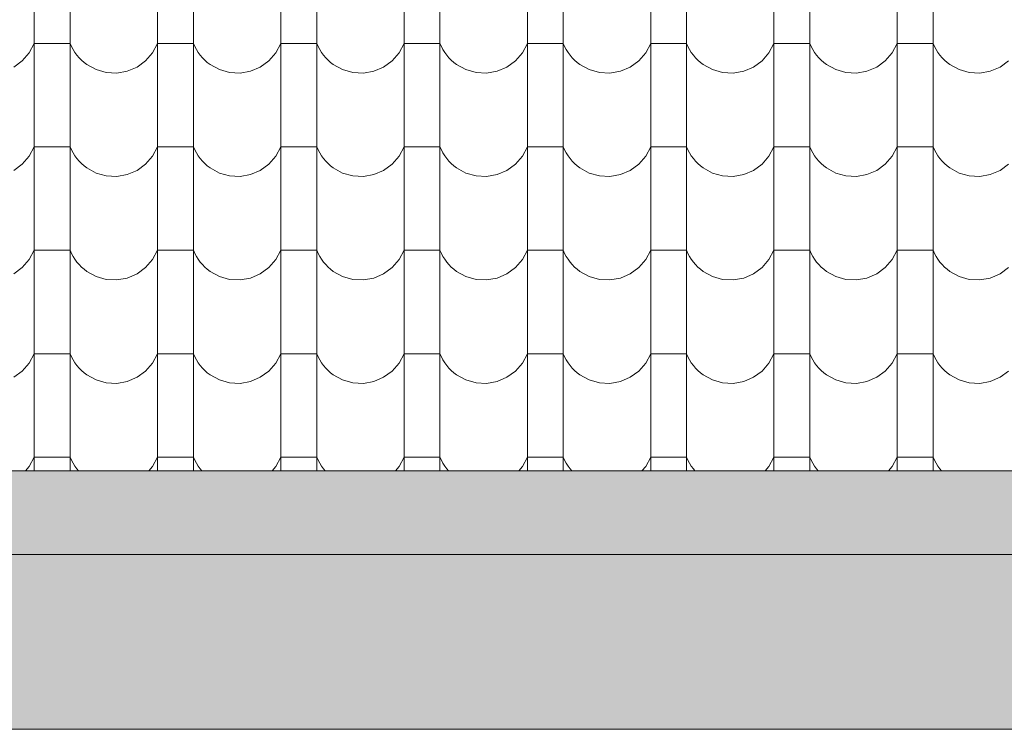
# Model space of a CAD drawing. Header units: millimetres. Extents: x -68772 to 137055, y -73300 to 19650.
# Tile 193 of 212: x 84456 to 86170, y -39255 to -38019. Entities that reach past the tile are written whole.
import ezdxf

# ---------------------------------------------------------------- set-up
doc = ezdxf.new("R2010")
doc.units = ezdxf.units.MM
doc.header["$MEASUREMENT"] = 0
doc.linetypes.add('Przerywana', pattern=[480, 240, -240])
for name, color, linetype, lineweight in [('Nowe_440-K Belki_Nr_pióra__1', 7, 'Continuous', 18), ('Nowe_810-G Ogólne_Nr_pióra__1', 7, 'Continuous', 18), ('Nowe_810-G Ogólne_Nr_pióra__22', 22, 'Continuous', 18), ('Nowe_810-G Ogólne_Nr_pióra__26', 13, 'Continuous', 18)]:
    doc.layers.add(name, color=color, linetype=linetype, lineweight=lineweight)

# ---------------------------------------------------------------- blocks, each defined once
blk = doc.blocks.new('*X46')
at = {"layer": 'Nowe_810-G Ogólne_Nr_pióra__26', "color": 13, "linetype": 'Continuous', "lineweight": 18}
for p, q in [((84481.8, -37990.5), (84481.8, -38170.6)), ((84544.2, -37990.5), (84544.2, -38170.6)), ((84696.3, -37990.5), (84696.3, -38170.6)), ((84758.7, -37990.5), (84758.7, -38170.6)), ((84910.8, -37990.5), (84910.8, -38170.6)), ((84973.2, -37990.5), (84973.2, -38170.6)), ((85125.3, -37990.5), (85125.3, -38170.6)), ((85187.7, -37990.5), (85187.7, -38170.6)), ((85339.8, -37990.5), (85339.8, -38170.6)), ((85402.2, -37990.5), (85402.2, -38170.6)), ((85554.3, -37990.5), (85554.3, -38170.6)), ((85616.7, -37990.5), (85616.7, -38170.6)), ((85768.8, -37990.5), (85768.8, -38170.6)), ((85831.2, -37990.5), (85831.2, -38170.6)), ((85983.3, -37990.5), (85983.3, -38170.6)), ((86045.7, -37990.5), (86045.7, -38170.6)), ((84473.1, -38077.1), (84481.8, -38060.8)), ((84513, -38060.8), (84481.8, -38060.8)), ((84544.2, -38060.8), (84513, -38060.8)), ((84544.2, -38060.8), (84546.6, -38066.2)), ((84687.6, -38077.1), (84696.3, -38060.8)), ((84727.5, -38060.8), (84696.3, -38060.8)), ((84758.7, -38060.8), (84727.5, -38060.8)), ((84758.7, -38060.8), (84761.1, -38066.2)), ((84902.1, -38077.1), (84910.8, -38060.8)), ((84942, -38060.8), (84910.8, -38060.8)), ((84973.2, -38060.8), (84942, -38060.8)), ((84973.2, -38060.8), (84975.6, -38066.2)), ((85116.6, -38077.1), (85125.3, -38060.8)), ((85156.5, -38060.8), (85125.3, -38060.8)), ((85187.7, -38060.8), (85156.5, -38060.8)), ((85187.7, -38060.8), (85190.1, -38066.2)), ((85331.1, -38077.1), (85339.8, -38060.8)), ((85371, -38060.8), (85339.8, -38060.8)), ((85402.2, -38060.8), (85371, -38060.8)), ((85402.2, -38060.8), (85404.6, -38066.2)), ((85545.6, -38077.1), (85554.3, -38060.8)), ((85585.5, -38060.8), (85554.3, -38060.8)), ((85616.7, -38060.8), (85585.5, -38060.8)), ((85616.7, -38060.8), (85619.1, -38066.2)), ((85760.1, -38077.1), (85768.8, -38060.8)), ((85800, -38060.8), (85768.8, -38060.8)), ((85831.2, -38060.8), (85800, -38060.8)), ((85831.2, -38060.8), (85833.6, -38066.2)), ((85974.6, -38077.1), (85983.3, -38060.8)), ((86014.5, -38060.8), (85983.3, -38060.8)), ((86045.7, -38060.8), (86014.5, -38060.8)), ((86045.7, -38060.8), (86048.1, -38066.2)), ((84461, -38091), (84473.1, -38077.1)), ((84546.6, -38066.2), (84549.4, -38071.5)), ((84549.4, -38071.5), (84552.5, -38076.5)), ((84552.5, -38076.5), (84556, -38081.3)), ((84556, -38081.3), (84559.8, -38085.8)), ((84675.5, -38091), (84687.6, -38077.1)), ((84761.1, -38066.2), (84763.9, -38071.5)), ((84763.9, -38071.5), (84767, -38076.5)), ((84767, -38076.5), (84770.5, -38081.3)), ((84770.5, -38081.3), (84774.3, -38085.8)), ((84890, -38091), (84902.1, -38077.1)), ((84975.6, -38066.2), (84978.4, -38071.5)), ((84978.4, -38071.5), (84981.5, -38076.5)), ((84981.5, -38076.5), (84985, -38081.3)), ((84985, -38081.3), (84988.8, -38085.8)), ((85104.5, -38091), (85116.6, -38077.1)), ((85190.1, -38066.2), (85192.9, -38071.5)), ((85192.9, -38071.5), (85196, -38076.5)), ((85196, -38076.5), (85199.5, -38081.3)), ((85199.5, -38081.3), (85203.3, -38085.8)), ((85319, -38091), (85331.1, -38077.1)), ((85404.6, -38066.2), (85407.4, -38071.5)), ((85407.4, -38071.5), (85410.5, -38076.5)), ((85410.5, -38076.5), (85414, -38081.3)), ((85414, -38081.3), (85417.8, -38085.8)), ((85533.5, -38091), (85545.6, -38077.1)), ((85619.1, -38066.2), (85621.9, -38071.5)), ((85621.9, -38071.5), (85625, -38076.5)), ((85625, -38076.5), (85628.5, -38081.3)), ((85628.5, -38081.3), (85632.3, -38085.8)), ((85748, -38091), (85760.1, -38077.1)), ((85833.6, -38066.2), (85836.4, -38071.5)), ((85836.4, -38071.5), (85839.5, -38076.5)), ((85839.5, -38076.5), (85843, -38081.3)), ((85843, -38081.3), (85846.8, -38085.8)), ((85962.5, -38091), (85974.6, -38077.1)), ((86048.1, -38066.2), (86050.9, -38071.5)), ((86050.9, -38071.5), (86054, -38076.5)), ((86054, -38076.5), (86057.5, -38081.3)), ((86057.5, -38081.3), (86061.3, -38085.8)), ((84446.1, -38101.9), (84461, -38091)), ((84559.8, -38085.8), (84563.9, -38090)), ((84563.9, -38090), (84568.4, -38093.9)), ((84568.4, -38093.9), (84573.1, -38097.5)), ((84573.1, -38097.5), (84589.3, -38106.4)), ((84660.6, -38101.9), (84675.5, -38091)), ((84774.3, -38085.8), (84778.4, -38090)), ((84778.4, -38090), (84782.9, -38093.9)), ((84782.9, -38093.9), (84787.6, -38097.5)), ((84787.6, -38097.5), (84803.8, -38106.4)), ((84875.1, -38101.9), (84890, -38091)), ((84988.8, -38085.8), (84992.9, -38090)), ((84992.9, -38090), (84997.4, -38093.9)), ((84997.4, -38093.9), (85002.1, -38097.5)), ((85002.1, -38097.5), (85018.3, -38106.4)), ((85089.6, -38101.9), (85104.5, -38091)), ((85203.3, -38085.8), (85207.4, -38090)), ((85207.4, -38090), (85211.9, -38093.9)), ((85211.9, -38093.9), (85216.6, -38097.5)), ((85216.6, -38097.5), (85232.8, -38106.4)), ((85304.1, -38101.9), (85319, -38091)), ((85417.8, -38085.8), (85421.9, -38090)), ((85421.9, -38090), (85426.4, -38093.9)), ((85426.4, -38093.9), (85431.1, -38097.5)), ((85431.1, -38097.5), (85447.3, -38106.4)), ((85518.6, -38101.9), (85533.5, -38091)), ((85632.3, -38085.8), (85636.4, -38090)), ((85636.4, -38090), (85640.9, -38093.9)), ((85640.9, -38093.9), (85645.6, -38097.5)), ((85645.6, -38097.5), (85661.8, -38106.4)), ((85733.1, -38101.9), (85748, -38091)), ((85846.8, -38085.8), (85850.9, -38090)), ((85850.9, -38090), (85855.4, -38093.9)), ((85855.4, -38093.9), (85860.1, -38097.5)), ((85860.1, -38097.5), (85876.3, -38106.4)), ((85947.6, -38101.9), (85962.5, -38091)), ((86061.3, -38085.8), (86065.4, -38090)), ((86065.4, -38090), (86069.9, -38093.9)), ((86069.9, -38093.9), (86074.6, -38097.5)), ((86074.6, -38097.5), (86090.8, -38106.4)), ((86162.1, -38101.9), (86177, -38091)), ((84589.3, -38106.4), (84607, -38111.4)), ((84607, -38111.4), (84625.4, -38112.4)), ((84625.4, -38112.4), (84643.6, -38109.1)), ((84643.6, -38109.1), (84660.6, -38101.9)), ((84803.8, -38106.4), (84821.5, -38111.4)), ((84821.5, -38111.4), (84839.9, -38112.4)), ((84839.9, -38112.4), (84858.1, -38109.1)), ((84858.1, -38109.1), (84875.1, -38101.9)), ((85018.3, -38106.4), (85036, -38111.4)), ((85036, -38111.4), (85054.4, -38112.4)), ((85054.4, -38112.4), (85072.6, -38109.1)), ((85072.6, -38109.1), (85089.6, -38101.9)), ((85232.8, -38106.4), (85250.5, -38111.4)), ((85250.5, -38111.4), (85268.9, -38112.4)), ((85268.9, -38112.4), (85287.1, -38109.1)), ((85287.1, -38109.1), (85304.1, -38101.9)), ((85447.3, -38106.4), (85465, -38111.4)), ((85465, -38111.4), (85483.4, -38112.4)), ((85483.4, -38112.4), (85501.6, -38109.1)), ((85501.6, -38109.1), (85518.6, -38101.9)), ((85661.8, -38106.4), (85679.5, -38111.4)), ((85679.5, -38111.4), (85697.9, -38112.4)), ((85697.9, -38112.4), (85716.1, -38109.1)), ((85716.1, -38109.1), (85733.1, -38101.9)), ((85876.3, -38106.4), (85894, -38111.4)), ((85894, -38111.4), (85912.4, -38112.4)), ((85912.4, -38112.4), (85930.6, -38109.1)), ((85930.6, -38109.1), (85947.6, -38101.9)), ((86090.8, -38106.4), (86108.5, -38111.4)), ((86108.5, -38111.4), (86126.9, -38112.4)), ((86126.9, -38112.4), (86145.1, -38109.1)), ((86145.1, -38109.1), (86162.1, -38101.9)), ((84481.8, -38170.6), (84481.8, -38350.6)), ((84544.2, -38170.6), (84544.2, -38350.6)), ((84696.3, -38170.6), (84696.3, -38350.6)), ((84758.7, -38170.6), (84758.7, -38350.6)), ((84910.8, -38170.6), (84910.8, -38350.6)), ((84973.2, -38170.6), (84973.2, -38350.6)), ((85125.3, -38170.6), (85125.3, -38350.6)), ((85187.7, -38170.6), (85187.7, -38350.6)), ((85339.8, -38170.6), (85339.8, -38350.6)), ((85402.2, -38170.6), (85402.2, -38350.6)), ((85554.3, -38170.6), (85554.3, -38350.6)), ((85616.7, -38170.6), (85616.7, -38350.6)), ((85768.8, -38170.6), (85768.8, -38350.6)), ((85831.2, -38170.6), (85831.2, -38350.6)), ((85983.3, -38170.6), (85983.3, -38350.6)), ((86045.7, -38170.6), (86045.7, -38350.6)), ((84473.1, -38257.1), (84481.8, -38240.8)), ((84513, -38240.8), (84481.8, -38240.8)), ((84544.2, -38240.8), (84513, -38240.8)), ((84544.2, -38240.8), (84546.6, -38246.3)), ((84546.6, -38246.3), (84549.4, -38251.5)), ((84549.4, -38251.5), (84552.5, -38256.5)), ((84687.6, -38257.1), (84696.3, -38240.8)), ((84727.5, -38240.8), (84696.3, -38240.8)), ((84758.7, -38240.8), (84727.5, -38240.8)), ((84758.7, -38240.8), (84761.1, -38246.3)), ((84761.1, -38246.3), (84763.9, -38251.5)), ((84763.9, -38251.5), (84767, -38256.5)), ((84902.1, -38257.1), (84910.8, -38240.8)), ((84942, -38240.8), (84910.8, -38240.8)), ((84973.2, -38240.8), (84942, -38240.8)), ((84973.2, -38240.8), (84975.6, -38246.3)), ((84975.6, -38246.3), (84978.4, -38251.5)), ((84978.4, -38251.5), (84981.5, -38256.5)), ((85116.6, -38257.1), (85125.3, -38240.8)), ((85156.5, -38240.8), (85125.3, -38240.8)), ((85187.7, -38240.8), (85156.5, -38240.8)), ((85187.7, -38240.8), (85190.1, -38246.3)), ((85190.1, -38246.3), (85192.9, -38251.5)), ((85192.9, -38251.5), (85196, -38256.5)), ((85331.1, -38257.1), (85339.8, -38240.8)), ((85371, -38240.8), (85339.8, -38240.8)), ((85402.2, -38240.8), (85371, -38240.8)), ((85402.2, -38240.8), (85404.6, -38246.3)), ((85404.6, -38246.3), (85407.4, -38251.5)), ((85407.4, -38251.5), (85410.5, -38256.5)), ((85545.6, -38257.1), (85554.3, -38240.8)), ((85585.5, -38240.8), (85554.3, -38240.8)), ((85616.7, -38240.8), (85585.5, -38240.8)), ((85616.7, -38240.8), (85619.1, -38246.3)), ((85619.1, -38246.3), (85621.9, -38251.5)), ((85621.9, -38251.5), (85625, -38256.5)), ((85760.1, -38257.1), (85768.8, -38240.8)), ((85800, -38240.8), (85768.8, -38240.8)), ((85831.2, -38240.8), (85800, -38240.8)), ((85831.2, -38240.8), (85833.6, -38246.3)), ((85833.6, -38246.3), (85836.4, -38251.5)), ((85836.4, -38251.5), (85839.5, -38256.5)), ((85974.6, -38257.1), (85983.3, -38240.8)), ((86014.5, -38240.8), (85983.3, -38240.8)), ((86045.7, -38240.8), (86014.5, -38240.8)), ((86045.7, -38240.8), (86048.1, -38246.3)), ((86048.1, -38246.3), (86050.9, -38251.5)), ((86050.9, -38251.5), (86054, -38256.5)), ((84446.1, -38281.9), (84461, -38271.1)), ((84461, -38271.1), (84473.1, -38257.1)), ((84552.5, -38256.5), (84556, -38261.3)), ((84556, -38261.3), (84559.8, -38265.8)), ((84559.8, -38265.8), (84563.9, -38270.1)), ((84563.9, -38270.1), (84568.4, -38274)), ((84660.6, -38281.9), (84675.5, -38271.1)), ((84675.5, -38271.1), (84687.6, -38257.1)), ((84767, -38256.5), (84770.5, -38261.3)), ((84770.5, -38261.3), (84774.3, -38265.8)), ((84774.3, -38265.8), (84778.4, -38270.1)), ((84778.4, -38270.1), (84782.9, -38274)), ((84875.1, -38281.9), (84890, -38271.1)), ((84890, -38271.1), (84902.1, -38257.1)), ((84981.5, -38256.5), (84985, -38261.3)), ((84985, -38261.3), (84988.8, -38265.8)), ((84988.8, -38265.8), (84992.9, -38270.1)), ((84992.9, -38270.1), (84997.4, -38274)), ((85089.6, -38281.9), (85104.5, -38271.1)), ((85104.5, -38271.1), (85116.6, -38257.1)), ((85196, -38256.5), (85199.5, -38261.3)), ((85199.5, -38261.3), (85203.3, -38265.8)), ((85203.3, -38265.8), (85207.4, -38270.1)), ((85207.4, -38270.1), (85211.9, -38274)), ((85304.1, -38281.9), (85319, -38271.1)), ((85319, -38271.1), (85331.1, -38257.1)), ((85410.5, -38256.5), (85414, -38261.3)), ((85414, -38261.3), (85417.8, -38265.8)), ((85417.8, -38265.8), (85421.9, -38270.1)), ((85421.9, -38270.1), (85426.4, -38274)), ((85518.6, -38281.9), (85533.5, -38271.1)), ((85533.5, -38271.1), (85545.6, -38257.1)), ((85625, -38256.5), (85628.5, -38261.3)), ((85628.5, -38261.3), (85632.3, -38265.8)), ((85632.3, -38265.8), (85636.4, -38270.1)), ((85636.4, -38270.1), (85640.9, -38274)), ((85733.1, -38281.9), (85748, -38271.1)), ((85748, -38271.1), (85760.1, -38257.1)), ((85839.5, -38256.5), (85843, -38261.3)), ((85843, -38261.3), (85846.8, -38265.8)), ((85846.8, -38265.8), (85850.9, -38270.1)), ((85850.9, -38270.1), (85855.4, -38274)), ((85947.6, -38281.9), (85962.5, -38271.1)), ((85962.5, -38271.1), (85974.6, -38257.1)), ((86054, -38256.5), (86057.5, -38261.3)), ((86057.5, -38261.3), (86061.3, -38265.8)), ((86061.3, -38265.8), (86065.4, -38270.1)), ((86065.4, -38270.1), (86069.9, -38274)), ((86162.1, -38281.9), (86177, -38271.1)), ((84568.4, -38274), (84573.1, -38277.6)), ((84573.1, -38277.6), (84589.3, -38286.5)), ((84589.3, -38286.5), (84607, -38291.5)), ((84643.6, -38289.2), (84660.6, -38281.9)), ((84782.9, -38274), (84787.6, -38277.6)), ((84787.6, -38277.6), (84803.8, -38286.5)), ((84803.8, -38286.5), (84821.5, -38291.5)), ((84858.1, -38289.2), (84875.1, -38281.9)), ((84997.4, -38274), (85002.1, -38277.6)), ((85002.1, -38277.6), (85018.3, -38286.5)), ((85018.3, -38286.5), (85036, -38291.5)), ((85072.6, -38289.2), (85089.6, -38281.9)), ((85211.9, -38274), (85216.6, -38277.6)), ((85216.6, -38277.6), (85232.8, -38286.5)), ((85232.8, -38286.5), (85250.5, -38291.5)), ((85287.1, -38289.2), (85304.1, -38281.9)), ((85426.4, -38274), (85431.1, -38277.6)), ((85431.1, -38277.6), (85447.3, -38286.5)), ((85447.3, -38286.5), (85465, -38291.5)), ((85501.6, -38289.2), (85518.6, -38281.9)), ((85640.9, -38274), (85645.6, -38277.6)), ((85645.6, -38277.6), (85661.8, -38286.5)), ((85661.8, -38286.5), (85679.5, -38291.5)), ((85716.1, -38289.2), (85733.1, -38281.9)), ((85855.4, -38274), (85860.1, -38277.6)), ((85860.1, -38277.6), (85876.3, -38286.5)), ((85876.3, -38286.5), (85894, -38291.5)), ((85930.6, -38289.2), (85947.6, -38281.9)), ((86069.9, -38274), (86074.6, -38277.6)), ((86074.6, -38277.6), (86090.8, -38286.5)), ((86090.8, -38286.5), (86108.5, -38291.5)), ((86145.1, -38289.2), (86162.1, -38281.9)), ((84607, -38291.5), (84625.4, -38292.4)), ((84625.4, -38292.4), (84643.6, -38289.2)), ((84821.5, -38291.5), (84839.9, -38292.4)), ((84839.9, -38292.4), (84858.1, -38289.2)), ((85036, -38291.5), (85054.4, -38292.4)), ((85054.4, -38292.4), (85072.6, -38289.2)), ((85250.5, -38291.5), (85268.9, -38292.4)), ((85268.9, -38292.4), (85287.1, -38289.2)), ((85465, -38291.5), (85483.4, -38292.4)), ((85483.4, -38292.4), (85501.6, -38289.2)), ((85679.5, -38291.5), (85697.9, -38292.4)), ((85697.9, -38292.4), (85716.1, -38289.2)), ((85894, -38291.5), (85912.4, -38292.4)), ((85912.4, -38292.4), (85930.6, -38289.2)), ((86108.5, -38291.5), (86126.9, -38292.4)), ((86126.9, -38292.4), (86145.1, -38289.2)), ((84481.8, -38350.6), (84481.8, -38530.7)), ((84544.2, -38350.6), (84544.2, -38530.7)), ((84696.3, -38350.6), (84696.3, -38530.7)), ((84758.7, -38350.6), (84758.7, -38530.7)), ((84910.8, -38350.6), (84910.8, -38530.7)), ((84973.2, -38350.6), (84973.2, -38530.7)), ((85125.3, -38350.6), (85125.3, -38530.7)), ((85187.7, -38350.6), (85187.7, -38530.7)), ((85339.8, -38350.6), (85339.8, -38530.7)), ((85402.2, -38350.6), (85402.2, -38530.7)), ((85554.3, -38350.6), (85554.3, -38530.7)), ((85616.7, -38350.6), (85616.7, -38530.7)), ((85768.8, -38350.6), (85768.8, -38530.7)), ((85831.2, -38350.6), (85831.2, -38530.7)), ((85983.3, -38350.6), (85983.3, -38530.7)), ((86045.7, -38350.6), (86045.7, -38530.7)), ((84473.1, -38437.2), (84481.8, -38420.9)), ((84513, -38420.9), (84481.8, -38420.9)), ((84544.2, -38420.9), (84513, -38420.9)), ((84544.2, -38420.9), (84546.6, -38426.3)), ((84687.6, -38437.2), (84696.3, -38420.9)), ((84727.5, -38420.9), (84696.3, -38420.9)), ((84758.7, -38420.9), (84727.5, -38420.9)), ((84758.7, -38420.9), (84761.1, -38426.3)), ((84902.1, -38437.2), (84910.8, -38420.9)), ((84942, -38420.9), (84910.8, -38420.9)), ((84973.2, -38420.9), (84942, -38420.9)), ((84973.2, -38420.9), (84975.6, -38426.3)), ((85116.6, -38437.2), (85125.3, -38420.9)), ((85156.5, -38420.9), (85125.3, -38420.9)), ((85187.7, -38420.9), (85156.5, -38420.9)), ((85187.7, -38420.9), (85190.1, -38426.3)), ((85331.1, -38437.2), (85339.8, -38420.9)), ((85371, -38420.9), (85339.8, -38420.9)), ((85402.2, -38420.9), (85371, -38420.9)), ((85402.2, -38420.9), (85404.6, -38426.3)), ((85545.6, -38437.2), (85554.3, -38420.9)), ((85585.5, -38420.9), (85554.3, -38420.9)), ((85616.7, -38420.9), (85585.5, -38420.9)), ((85616.7, -38420.9), (85619.1, -38426.3)), ((85760.1, -38437.2), (85768.8, -38420.9)), ((85800, -38420.9), (85768.8, -38420.9)), ((85831.2, -38420.9), (85800, -38420.9)), ((85831.2, -38420.9), (85833.6, -38426.3)), ((85974.6, -38437.2), (85983.3, -38420.9)), ((86014.5, -38420.9), (85983.3, -38420.9)), ((86045.7, -38420.9), (86014.5, -38420.9)), ((86045.7, -38420.9), (86048.1, -38426.3)), ((84461, -38451.1), (84473.1, -38437.2)), ((84546.6, -38426.3), (84549.4, -38431.6)), ((84549.4, -38431.6), (84552.5, -38436.6)), ((84552.5, -38436.6), (84556, -38441.4)), ((84556, -38441.4), (84559.8, -38445.9)), ((84675.5, -38451.1), (84687.6, -38437.2)), ((84761.1, -38426.3), (84763.9, -38431.6)), ((84763.9, -38431.6), (84767, -38436.6)), ((84767, -38436.6), (84770.5, -38441.4)), ((84770.5, -38441.4), (84774.3, -38445.9)), ((84890, -38451.1), (84902.1, -38437.2)), ((84975.6, -38426.3), (84978.4, -38431.6)), ((84978.4, -38431.6), (84981.5, -38436.6)), ((84981.5, -38436.6), (84985, -38441.4)), ((84985, -38441.4), (84988.8, -38445.9)), ((85104.5, -38451.1), (85116.6, -38437.2)), ((85190.1, -38426.3), (85192.9, -38431.6)), ((85192.9, -38431.6), (85196, -38436.6)), ((85196, -38436.6), (85199.5, -38441.4)), ((85199.5, -38441.4), (85203.3, -38445.9)), ((85319, -38451.1), (85331.1, -38437.2)), ((85404.6, -38426.3), (85407.4, -38431.6)), ((85407.4, -38431.6), (85410.5, -38436.6)), ((85410.5, -38436.6), (85414, -38441.4)), ((85414, -38441.4), (85417.8, -38445.9)), ((85533.5, -38451.1), (85545.6, -38437.2)), ((85619.1, -38426.3), (85621.9, -38431.6)), ((85621.9, -38431.6), (85625, -38436.6)), ((85625, -38436.6), (85628.5, -38441.4)), ((85628.5, -38441.4), (85632.3, -38445.9)), ((85748, -38451.1), (85760.1, -38437.2)), ((85833.6, -38426.3), (85836.4, -38431.6)), ((85836.4, -38431.6), (85839.5, -38436.6)), ((85839.5, -38436.6), (85843, -38441.4)), ((85843, -38441.4), (85846.8, -38445.9)), ((85962.5, -38451.1), (85974.6, -38437.2)), ((86048.1, -38426.3), (86050.9, -38431.6)), ((86050.9, -38431.6), (86054, -38436.6)), ((86054, -38436.6), (86057.5, -38441.4)), ((86057.5, -38441.4), (86061.3, -38445.9)), ((84446.1, -38462), (84461, -38451.1)), ((84559.8, -38445.9), (84563.9, -38450.1)), ((84563.9, -38450.1), (84568.4, -38454)), ((84568.4, -38454), (84573.1, -38457.6)), ((84573.1, -38457.6), (84589.3, -38466.5)), ((84660.6, -38462), (84675.5, -38451.1)), ((84774.3, -38445.9), (84778.4, -38450.1)), ((84778.4, -38450.1), (84782.9, -38454)), ((84782.9, -38454), (84787.6, -38457.6)), ((84787.6, -38457.6), (84803.8, -38466.5)), ((84875.1, -38462), (84890, -38451.1)), ((84988.8, -38445.9), (84992.9, -38450.1)), ((84992.9, -38450.1), (84997.4, -38454)), ((84997.4, -38454), (85002.1, -38457.6)), ((85002.1, -38457.6), (85018.3, -38466.5)), ((85089.6, -38462), (85104.5, -38451.1)), ((85203.3, -38445.9), (85207.4, -38450.1)), ((85207.4, -38450.1), (85211.9, -38454)), ((85211.9, -38454), (85216.6, -38457.6)), ((85216.6, -38457.6), (85232.8, -38466.5)), ((85304.1, -38462), (85319, -38451.1)), ((85417.8, -38445.9), (85421.9, -38450.1)), ((85421.9, -38450.1), (85426.4, -38454)), ((85426.4, -38454), (85431.1, -38457.6)), ((85431.1, -38457.6), (85447.3, -38466.5)), ((85518.6, -38462), (85533.5, -38451.1)), ((85632.3, -38445.9), (85636.4, -38450.1)), ((85636.4, -38450.1), (85640.9, -38454)), ((85640.9, -38454), (85645.6, -38457.6)), ((85645.6, -38457.6), (85661.8, -38466.5)), ((85733.1, -38462), (85748, -38451.1)), ((85846.8, -38445.9), (85850.9, -38450.1)), ((85850.9, -38450.1), (85855.4, -38454)), ((85855.4, -38454), (85860.1, -38457.6)), ((85860.1, -38457.6), (85876.3, -38466.5)), ((85947.6, -38462), (85962.5, -38451.1)), ((86061.3, -38445.9), (86065.4, -38450.1)), ((86065.4, -38450.1), (86069.9, -38454)), ((86069.9, -38454), (86074.6, -38457.6)), ((86074.6, -38457.6), (86090.8, -38466.5)), ((86162.1, -38462), (86177, -38451.1)), ((84589.3, -38466.5), (84607, -38471.5)), ((84607, -38471.5), (84625.4, -38472.5)), ((84625.4, -38472.5), (84643.6, -38469.2)), ((84643.6, -38469.2), (84660.6, -38462)), ((84803.8, -38466.5), (84821.5, -38471.5)), ((84821.5, -38471.5), (84839.9, -38472.5)), ((84839.9, -38472.5), (84858.1, -38469.2)), ((84858.1, -38469.2), (84875.1, -38462)), ((85018.3, -38466.5), (85036, -38471.5)), ((85036, -38471.5), (85054.4, -38472.5)), ((85054.4, -38472.5), (85072.6, -38469.2)), ((85072.6, -38469.2), (85089.6, -38462)), ((85232.8, -38466.5), (85250.5, -38471.5)), ((85250.5, -38471.5), (85268.9, -38472.5)), ((85268.9, -38472.5), (85287.1, -38469.2)), ((85287.1, -38469.2), (85304.1, -38462)), ((85447.3, -38466.5), (85465, -38471.5)), ((85465, -38471.5), (85483.4, -38472.5)), ((85483.4, -38472.5), (85501.6, -38469.2)), ((85501.6, -38469.2), (85518.6, -38462)), ((85661.8, -38466.5), (85679.5, -38471.5)), ((85679.5, -38471.5), (85697.9, -38472.5)), ((85697.9, -38472.5), (85716.1, -38469.2)), ((85716.1, -38469.2), (85733.1, -38462)), ((85876.3, -38466.5), (85894, -38471.5)), ((85894, -38471.5), (85912.4, -38472.5)), ((85912.4, -38472.5), (85930.6, -38469.2)), ((85930.6, -38469.2), (85947.6, -38462)), ((86090.8, -38466.5), (86108.5, -38471.5)), ((86108.5, -38471.5), (86126.9, -38472.5)), ((86126.9, -38472.5), (86145.1, -38469.2)), ((86145.1, -38469.2), (86162.1, -38462)), ((84481.8, -38530.7), (84481.8, -38710.8)), ((84544.2, -38530.7), (84544.2, -38710.8)), ((84696.3, -38530.7), (84696.3, -38710.8)), ((84758.7, -38530.7), (84758.7, -38710.8)), ((84910.8, -38530.7), (84910.8, -38710.8)), ((84973.2, -38530.7), (84973.2, -38710.8)), ((85125.3, -38530.7), (85125.3, -38710.8)), ((85187.7, -38530.7), (85187.7, -38710.8)), ((85339.8, -38530.7), (85339.8, -38710.8)), ((85402.2, -38530.7), (85402.2, -38710.8)), ((85554.3, -38530.7), (85554.3, -38710.8)), ((85616.7, -38530.7), (85616.7, -38710.8)), ((85768.8, -38530.7), (85768.8, -38710.8)), ((85831.2, -38530.7), (85831.2, -38710.8)), ((85983.3, -38530.7), (85983.3, -38710.8)), ((86045.7, -38530.7), (86045.7, -38710.8)), ((84473.1, -38617.2), (84481.8, -38600.9)), ((84513, -38600.9), (84481.8, -38600.9)), ((84544.2, -38600.9), (84513, -38600.9)), ((84544.2, -38600.9), (84546.6, -38606.4)), ((84546.6, -38606.4), (84549.4, -38611.6)), ((84549.4, -38611.6), (84552.5, -38616.6)), ((84687.6, -38617.2), (84696.3, -38600.9)), ((84727.5, -38600.9), (84696.3, -38600.9)), ((84758.7, -38600.9), (84727.5, -38600.9)), ((84758.7, -38600.9), (84761.1, -38606.4)), ((84761.1, -38606.4), (84763.9, -38611.6)), ((84763.9, -38611.6), (84767, -38616.6)), ((84902.1, -38617.2), (84910.8, -38600.9)), ((84942, -38600.9), (84910.8, -38600.9)), ((84973.2, -38600.9), (84942, -38600.9)), ((84973.2, -38600.9), (84975.6, -38606.4)), ((84975.6, -38606.4), (84978.4, -38611.6)), ((84978.4, -38611.6), (84981.5, -38616.6)), ((85116.6, -38617.2), (85125.3, -38600.9)), ((85156.5, -38600.9), (85125.3, -38600.9)), ((85187.7, -38600.9), (85156.5, -38600.9)), ((85187.7, -38600.9), (85190.1, -38606.4)), ((85190.1, -38606.4), (85192.9, -38611.6)), ((85192.9, -38611.6), (85196, -38616.6)), ((85331.1, -38617.2), (85339.8, -38600.9)), ((85371, -38600.9), (85339.8, -38600.9)), ((85402.2, -38600.9), (85371, -38600.9)), ((85402.2, -38600.9), (85404.6, -38606.4)), ((85404.6, -38606.4), (85407.4, -38611.6)), ((85407.4, -38611.6), (85410.5, -38616.6)), ((85545.6, -38617.2), (85554.3, -38600.9)), ((85585.5, -38600.9), (85554.3, -38600.9)), ((85616.7, -38600.9), (85585.5, -38600.9)), ((85616.7, -38600.9), (85619.1, -38606.4)), ((85619.1, -38606.4), (85621.9, -38611.6)), ((85621.9, -38611.6), (85625, -38616.6)), ((85760.1, -38617.2), (85768.8, -38600.9)), ((85800, -38600.9), (85768.8, -38600.9)), ((85831.2, -38600.9), (85800, -38600.9)), ((85831.2, -38600.9), (85833.6, -38606.4)), ((85833.6, -38606.4), (85836.4, -38611.6)), ((85836.4, -38611.6), (85839.5, -38616.6)), ((85974.6, -38617.2), (85983.3, -38600.9)), ((86014.5, -38600.9), (85983.3, -38600.9)), ((86045.7, -38600.9), (86014.5, -38600.9)), ((86045.7, -38600.9), (86048.1, -38606.4)), ((86048.1, -38606.4), (86050.9, -38611.6)), ((86050.9, -38611.6), (86054, -38616.6)), ((84461, -38631.2), (84473.1, -38617.2)), ((84552.5, -38616.6), (84556, -38621.4)), ((84556, -38621.4), (84559.8, -38625.9)), ((84559.8, -38625.9), (84563.9, -38630.2)), ((84563.9, -38630.2), (84568.4, -38634.1)), ((84675.5, -38631.2), (84687.6, -38617.2)), ((84767, -38616.6), (84770.5, -38621.4)), ((84770.5, -38621.4), (84774.3, -38625.9)), ((84774.3, -38625.9), (84778.4, -38630.2)), ((84778.4, -38630.2), (84782.9, -38634.1)), ((84890, -38631.2), (84902.1, -38617.2)), ((84981.5, -38616.6), (84985, -38621.4)), ((84985, -38621.4), (84988.8, -38625.9)), ((84988.8, -38625.9), (84992.9, -38630.2)), ((84992.9, -38630.2), (84997.4, -38634.1)), ((85104.5, -38631.2), (85116.6, -38617.2)), ((85196, -38616.6), (85199.5, -38621.4)), ((85199.5, -38621.4), (85203.3, -38625.9)), ((85203.3, -38625.9), (85207.4, -38630.2)), ((85207.4, -38630.2), (85211.9, -38634.1)), ((85319, -38631.2), (85331.1, -38617.2)), ((85410.5, -38616.6), (85414, -38621.4)), ((85414, -38621.4), (85417.8, -38625.9)), ((85417.8, -38625.9), (85421.9, -38630.2)), ((85421.9, -38630.2), (85426.4, -38634.1)), ((85533.5, -38631.2), (85545.6, -38617.2)), ((85625, -38616.6), (85628.5, -38621.4)), ((85628.5, -38621.4), (85632.3, -38625.9)), ((85632.3, -38625.9), (85636.4, -38630.2)), ((85636.4, -38630.2), (85640.9, -38634.1)), ((85748, -38631.2), (85760.1, -38617.2)), ((85839.5, -38616.6), (85843, -38621.4)), ((85843, -38621.4), (85846.8, -38625.9)), ((85846.8, -38625.9), (85850.9, -38630.2)), ((85850.9, -38630.2), (85855.4, -38634.1)), ((85962.5, -38631.2), (85974.6, -38617.2)), ((86054, -38616.6), (86057.5, -38621.4)), ((86057.5, -38621.4), (86061.3, -38625.9)), ((86061.3, -38625.9), (86065.4, -38630.2)), ((86065.4, -38630.2), (86069.9, -38634.1)), ((84446.1, -38642), (84461, -38631.2)), ((84568.4, -38634.1), (84573.1, -38637.7)), ((84573.1, -38637.7), (84589.3, -38646.6)), ((84589.3, -38646.6), (84607, -38651.6)), ((84643.6, -38649.3), (84660.6, -38642)), ((84660.6, -38642), (84675.5, -38631.2)), ((84782.9, -38634.1), (84787.6, -38637.7)), ((84787.6, -38637.7), (84803.8, -38646.6)), ((84803.8, -38646.6), (84821.5, -38651.6)), ((84858.1, -38649.3), (84875.1, -38642)), ((84875.1, -38642), (84890, -38631.2)), ((84997.4, -38634.1), (85002.1, -38637.7)), ((85002.1, -38637.7), (85018.3, -38646.6)), ((85018.3, -38646.6), (85036, -38651.6)), ((85072.6, -38649.3), (85089.6, -38642)), ((85089.6, -38642), (85104.5, -38631.2)), ((85211.9, -38634.1), (85216.6, -38637.7)), ((85216.6, -38637.7), (85232.8, -38646.6)), ((85232.8, -38646.6), (85250.5, -38651.6)), ((85287.1, -38649.3), (85304.1, -38642)), ((85304.1, -38642), (85319, -38631.2)), ((85426.4, -38634.1), (85431.1, -38637.7)), ((85431.1, -38637.7), (85447.3, -38646.6)), ((85447.3, -38646.6), (85465, -38651.6)), ((85501.6, -38649.3), (85518.6, -38642)), ((85518.6, -38642), (85533.5, -38631.2)), ((85640.9, -38634.1), (85645.6, -38637.7)), ((85645.6, -38637.7), (85661.8, -38646.6)), ((85661.8, -38646.6), (85679.5, -38651.6)), ((85716.1, -38649.3), (85733.1, -38642)), ((85733.1, -38642), (85748, -38631.2)), ((85855.4, -38634.1), (85860.1, -38637.7)), ((85860.1, -38637.7), (85876.3, -38646.6)), ((85876.3, -38646.6), (85894, -38651.6)), ((85930.6, -38649.3), (85947.6, -38642)), ((85947.6, -38642), (85962.5, -38631.2)), ((86069.9, -38634.1), (86074.6, -38637.7)), ((86074.6, -38637.7), (86090.8, -38646.6)), ((86090.8, -38646.6), (86108.5, -38651.6)), ((86145.1, -38649.3), (86162.1, -38642)), ((86162.1, -38642), (86177, -38631.2)), ((84607, -38651.6), (84625.4, -38652.5)), ((84625.4, -38652.5), (84643.6, -38649.3)), ((84821.5, -38651.6), (84839.9, -38652.5)), ((84839.9, -38652.5), (84858.1, -38649.3)), ((85036, -38651.6), (85054.4, -38652.5)), ((85054.4, -38652.5), (85072.6, -38649.3)), ((85250.5, -38651.6), (85268.9, -38652.5)), ((85268.9, -38652.5), (85287.1, -38649.3)), ((85465, -38651.6), (85483.4, -38652.5)), ((85483.4, -38652.5), (85501.6, -38649.3)), ((85679.5, -38651.6), (85697.9, -38652.5)), ((85697.9, -38652.5), (85716.1, -38649.3)), ((85894, -38651.6), (85912.4, -38652.5)), ((85912.4, -38652.5), (85930.6, -38649.3)), ((86108.5, -38651.6), (86126.9, -38652.5)), ((86126.9, -38652.5), (86145.1, -38649.3)), ((84481.8, -38710.8), (84481.8, -38804.8)), ((84544.2, -38710.8), (84544.2, -38804.8)), ((84696.3, -38710.8), (84696.3, -38804.8)), ((84758.7, -38710.8), (84758.7, -38804.8)), ((84910.8, -38710.8), (84910.8, -38804.8)), ((84973.2, -38710.8), (84973.2, -38804.8)), ((85125.3, -38710.8), (85125.3, -38804.8)), ((85187.7, -38710.8), (85187.7, -38804.8)), ((85339.8, -38710.8), (85339.8, -38804.8)), ((85402.2, -38710.8), (85402.2, -38804.8)), ((85554.3, -38710.8), (85554.3, -38804.8)), ((85616.7, -38710.8), (85616.7, -38804.8)), ((85768.8, -38710.8), (85768.8, -38804.8)), ((85831.2, -38710.8), (85831.2, -38804.8)), ((85983.3, -38710.8), (85983.3, -38804.8)), ((86045.7, -38710.8), (86045.7, -38804.8)), ((84473.1, -38797.3), (84481.8, -38781)), ((84513, -38781), (84481.8, -38781)), ((84544.2, -38781), (84513, -38781)), ((84544.2, -38781), (84546.6, -38786.4)), ((84687.6, -38797.3), (84696.3, -38781)), ((84727.5, -38781), (84696.3, -38781)), ((84758.7, -38781), (84727.5, -38781)), ((84758.7, -38781), (84761.1, -38786.4)), ((84902.1, -38797.3), (84910.8, -38781)), ((84942, -38781), (84910.8, -38781)), ((84973.2, -38781), (84942, -38781)), ((84973.2, -38781), (84975.6, -38786.4)), ((85116.6, -38797.3), (85125.3, -38781)), ((85156.5, -38781), (85125.3, -38781)), ((85187.7, -38781), (85156.5, -38781)), ((85187.7, -38781), (85190.1, -38786.4)), ((85331.1, -38797.3), (85339.8, -38781)), ((85371, -38781), (85339.8, -38781)), ((85402.2, -38781), (85371, -38781)), ((85402.2, -38781), (85404.6, -38786.4)), ((85545.6, -38797.3), (85554.3, -38781)), ((85585.5, -38781), (85554.3, -38781)), ((85616.7, -38781), (85585.5, -38781)), ((85616.7, -38781), (85619.1, -38786.4)), ((85760.1, -38797.3), (85768.8, -38781)), ((85800, -38781), (85768.8, -38781)), ((85831.2, -38781), (85800, -38781)), ((85831.2, -38781), (85833.6, -38786.4)), ((85974.6, -38797.3), (85983.3, -38781)), ((86014.5, -38781), (85983.3, -38781)), ((86045.7, -38781), (86014.5, -38781)), ((86045.7, -38781), (86048.1, -38786.4)), ((84466.6, -38804.8), (84473.1, -38797.3)), ((84546.6, -38786.4), (84549.4, -38791.7)), ((84549.4, -38791.7), (84552.5, -38796.7)), ((84552.5, -38796.7), (84556, -38801.5)), ((84556, -38801.5), (84558.8, -38804.8)), ((84681.1, -38804.8), (84687.6, -38797.3)), ((84761.1, -38786.4), (84763.9, -38791.7)), ((84763.9, -38791.7), (84767, -38796.7)), ((84767, -38796.7), (84770.5, -38801.5)), ((84770.5, -38801.5), (84773.3, -38804.8)), ((84895.6, -38804.8), (84902.1, -38797.3)), ((84975.6, -38786.4), (84978.4, -38791.7)), ((84978.4, -38791.7), (84981.5, -38796.7)), ((84981.5, -38796.7), (84985, -38801.5)), ((84985, -38801.5), (84987.8, -38804.8)), ((85110.1, -38804.8), (85116.6, -38797.3)), ((85190.1, -38786.4), (85192.9, -38791.7)), ((85192.9, -38791.7), (85196, -38796.7)), ((85196, -38796.7), (85199.5, -38801.5)), ((85199.5, -38801.5), (85202.3, -38804.8)), ((85324.6, -38804.8), (85331.1, -38797.3)), ((85404.6, -38786.4), (85407.4, -38791.7)), ((85407.4, -38791.7), (85410.5, -38796.7)), ((85410.5, -38796.7), (85414, -38801.5)), ((85414, -38801.5), (85416.8, -38804.8)), ((85539.1, -38804.8), (85545.6, -38797.3)), ((85619.1, -38786.4), (85621.9, -38791.7)), ((85621.9, -38791.7), (85625, -38796.7)), ((85625, -38796.7), (85628.5, -38801.5)), ((85628.5, -38801.5), (85631.3, -38804.8)), ((85753.6, -38804.8), (85760.1, -38797.3)), ((85833.6, -38786.4), (85836.4, -38791.7)), ((85836.4, -38791.7), (85839.5, -38796.7)), ((85839.5, -38796.7), (85843, -38801.5)), ((85843, -38801.5), (85845.8, -38804.8)), ((85968.1, -38804.8), (85974.6, -38797.3)), ((86048.1, -38786.4), (86050.9, -38791.7)), ((86050.9, -38791.7), (86054, -38796.7)), ((86054, -38796.7), (86057.5, -38801.5)), ((86057.5, -38801.5), (86060.3, -38804.8))]:
    blk.add_line(p, q, dxfattribs=at)
blk = doc.blocks.new('Wypełnienie_1', base_point=(0, 2000))
at = {"layer": 'Nowe_810-G Ogólne_Nr_pióra__1', "color": 7, "linetype": 'Continuous', "lineweight": 18}
blk.add_line((89655.6, -38804.8), (67404.2, -38804.8), dxfattribs=at)
at = {"layer": 'Nowe_810-G Ogólne_Nr_pióra__26', "color": 13, "linetype": 'Continuous', "lineweight": 18}
blk.add_blockref('*X46', (0, 0), dxfattribs=at)

msp = doc.modelspace()

# ---------------------------------------------------------------- hatches: boundary and pattern name
at = {"layer": 'Nowe_810-G Ogólne_Nr_pióra__22', "linetype": 'Continuous', "lineweight": 18}
msp.add_hatch(color=22, dxfattribs=at).paths.add_polyline_path([(67346.3, -39254.8), (67353.6, -38804.8), (89655.6, -38804.8), (89655.6, -39254.8)])

# ---------------------------------------------------------------- linework, layer by layer
at = {"layer": 'Nowe_440-K Belki_Nr_pióra__1', "color": 7, "linetype": 'Continuous', "lineweight": 18}
for p, q in [((89655.6, -38804.8), (67346.3, -38804.8)), ((89655.6, -38950.5), (67346.3, -38950.5)), ((89655.6, -39254.8), (67346.3, -39254.8))]:
    msp.add_line(p, q, dxfattribs=at)
at = {"layer": 'Nowe_810-G Ogólne_Nr_pióra__1', "color": 7, "linetype": 'Przerywana', "lineweight": 18, "flags": 128}
msp.add_lwpolyline([(67346.3, -39254.8), (67353.6, -38804.8), (89655.6, -38804.8), (89655.6, -39254.8)], close=True, dxfattribs=at)

# ---------------------------------------------------------------- block references
at = {"layer": 'Nowe_810-G Ogólne_Nr_pióra__26', "color": 13, "linetype": 'Continuous', "lineweight": 18}
msp.add_blockref('Wypełnienie_1', (0, 2000), dxfattribs=at)

doc.saveas('drawing.dxf')
